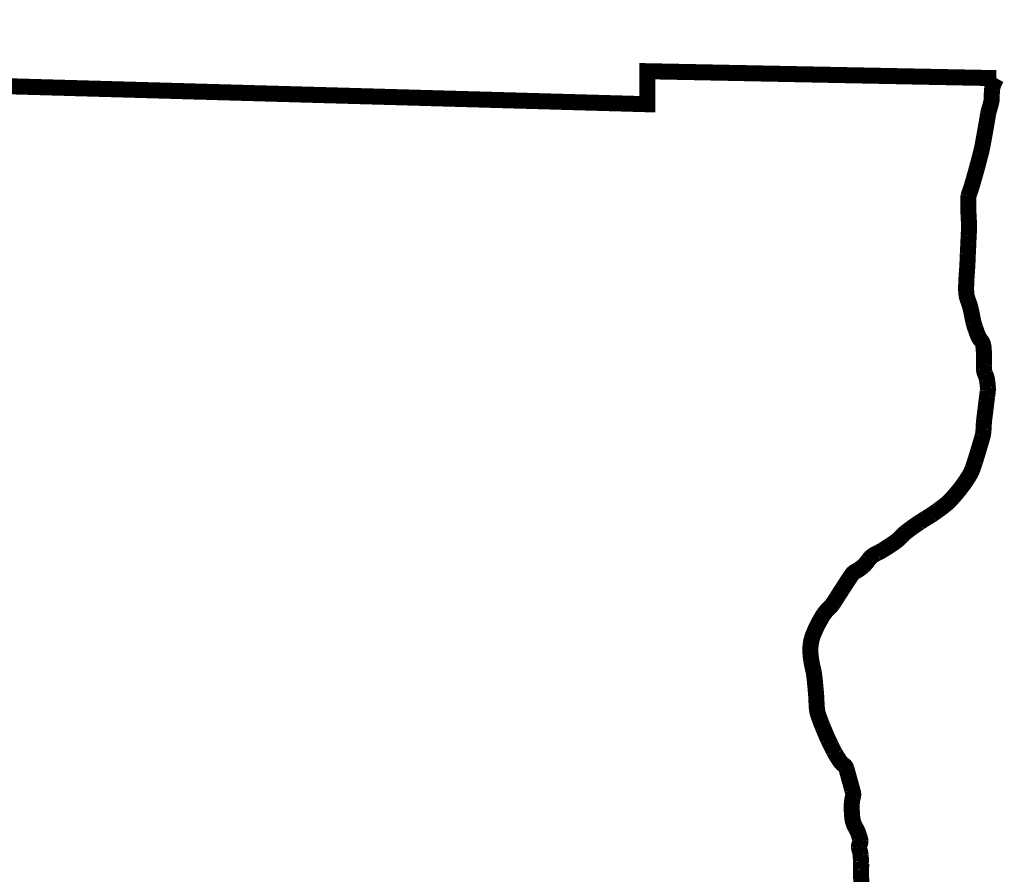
# Model space of a CAD drawing. Extents: x 185 to 418, y -408 to -105.
# Tile 116 of 118: x 388 to 400, y -352 to -342. Entities that reach past the tile are written whole.
import ezdxf

# ---------------------------------------------------------------- set-up
doc = ezdxf.new("R2010")
doc.units = 0
doc.header["$LTSCALE"] = 25
doc.header["$MEASUREMENT"] = 0
doc.layers.add('BELMONT-BORDER', color=5, linetype='CONTINUOUS')

msp = doc.modelspace()

# ---------------------------------------------------------------- linework, layer by layer
at = {"layer": 'BELMONT-BORDER', "color": 7, "const_width": 0.19}
msp.add_lwpolyline([(365.377, -368.207), (365.619, -342.493), (372.968, -342.422), (372.971, -342.698), (395.382, -343.328), (395.384, -342.937), (399.518, -343.019)], dxfattribs=at)
for points in [[(397.922, -352.585, 0.058399), (397.921, -352.548, -0.028804), (397.916, -352.471, -0.008123), (397.916, -352.401, 0.009336), (397.917, -352.332, 0.009851), (397.915, -352.295, 0.005039), (397.911, -352.225, 0.063836), (397.901, -352.178, -0.062086), (397.891, -352.13, -0.155581), (397.9, -352.093, 0.162501), (397.908, -352.057, 0.039146), (397.902, -352.028, 0.019266), (397.884, -351.971, 0.051338), (397.849, -351.897, -0.063951), (397.823, -351.838, -0.050097), (397.811, -351.776, -0.023551), (397.805, -351.642, -0.064423), (397.82, -351.531, 0.133949), (397.819, -351.477, 0.000137), (397.812, -351.453, 0.000035), (397.786, -351.359, 0.000059), (397.748, -351.222, 0.000313), (397.741, -351.197, 0.1759), (397.714, -351.16, -0.099608), (397.659, -351.103, -0.007684), (397.613, -351.029, -0.016767), (397.593, -350.995, -0.005872), (397.558, -350.923, -0.006046), (397.524, -350.853, -0.006159), (397.502, -350.802, -0.002978), (397.458, -350.697, -0.018533), (397.407, -350.561, -0.044957), (397.394, -350.503, -0.029655), (397.388, -350.427, 0.017705), (397.381, -350.301, 0.002412), (397.369, -350.171, 0.004295), (397.361, -350.098, 0.030338), (397.348, -350.026, -0.01961), (397.325, -349.915, -0.034839), (397.315, -349.802, -0.044435), (397.321, -349.714, -0.052647), (397.347, -349.619, -0.032742), (397.413, -349.475, -0.006896), (397.454, -349.402, -0.018536), (397.47, -349.376, -0.055063), (397.534, -349.302, 0.060634), (397.592, -349.233, 0.004094), (397.629, -349.174, -0.002517), (397.691, -349.078, -0.002667), (397.774, -348.95, -0.007271), (397.806, -348.903, -0.122024), (397.852, -348.863, 0.067961), (397.943, -348.8, 0.058401), (398.008, -348.723, -0.093443), (398.053, -348.678, -0.044105), (398.108, -348.647, 0.03269), (398.182, -348.606, 0.008987), (398.296, -348.532, 0.020323), (398.345, -348.496, 0.038931), (398.394, -348.45, -0.039161), (398.443, -348.403, -0.012183), (398.522, -348.343, -0.011703), (398.607, -348.285, -0.009097), (398.675, -348.241, 0.007942), (398.754, -348.192, 0.011581), (398.817, -348.148, 0.008333), (398.903, -348.084, 0.040823), (398.975, -348.019, 0.022202), (399.091, -347.884, 0.028135), (399.199, -347.728, 0.055127), (399.24, -347.64, 0.005018), (399.268, -347.556, 0.003509), (399.305, -347.435, 0.002576), (399.354, -347.27, 0.021431), (399.359, -347.25, 0.042111), (399.367, -347.185, -0.02204), (399.376, -347.06, -0.000345), (399.391, -346.939, -0.000454), (399.402, -346.848, -0.003055), (399.41, -346.788, 0.003074), (399.417, -346.728, 0.046227), (399.419, -346.687, 0.021537), (399.409, -346.598, 0.074331), (399.388, -346.528, -0.091163), (399.372, -346.471, -0.038585), (399.372, -346.414, 0.024519), (399.374, -346.324, 0.01373), (399.368, -346.215, 0.038329), (399.362, -346.177, 0.119853), (399.337, -346.128, -0.086595), (399.298, -346.062, -0.010577), (399.267, -345.975, -0.018129), (399.251, -345.923, -0.016431), (399.234, -345.846, 0.013009), (399.214, -345.749, 0.035361), (399.183, -345.652, -0.055809), (399.166, -345.589, -0.036436), (399.161, -345.53, -0.017567), (399.164, -345.406, -0.003901), (399.172, -345.288, 0.007515), (399.176, -345.226, 0.000808), (399.181, -345.104, -0.000521), (399.187, -344.981, -0.001751), (399.191, -344.885, 0.003697), (399.196, -344.788, 0.029137), (399.195, -344.736, -0.011245), (399.188, -344.6, -0.010117), (399.187, -344.444, -0.053041), (399.19, -344.414, -0.035791), (399.203, -344.372, 0.021189), (399.227, -344.301, 0.000995), (399.266, -344.165, 0.001659), (399.289, -344.083, 0.003277), (399.33, -343.928, 0.009095), (399.344, -343.872, 0.009058), (399.356, -343.815, 0.002443), (399.395, -343.6, 0.002868), (399.408, -343.525, -0.002647), (399.42, -343.451, -0.033092), (399.438, -343.379, 0.027125), (399.461, -343.291, 0.05683), (399.465, -343.244, -0.030831), (399.468, -343.159, -0.063579), (399.48, -343.103, -0.039453), (399.518, -343.019)], [(397.906, -352.719, 0.000167), (397.921, -352.594, 0.002446)]]:
    msp.add_lwpolyline(points, format="xyb", dxfattribs=at)

doc.saveas('drawing.dxf')
